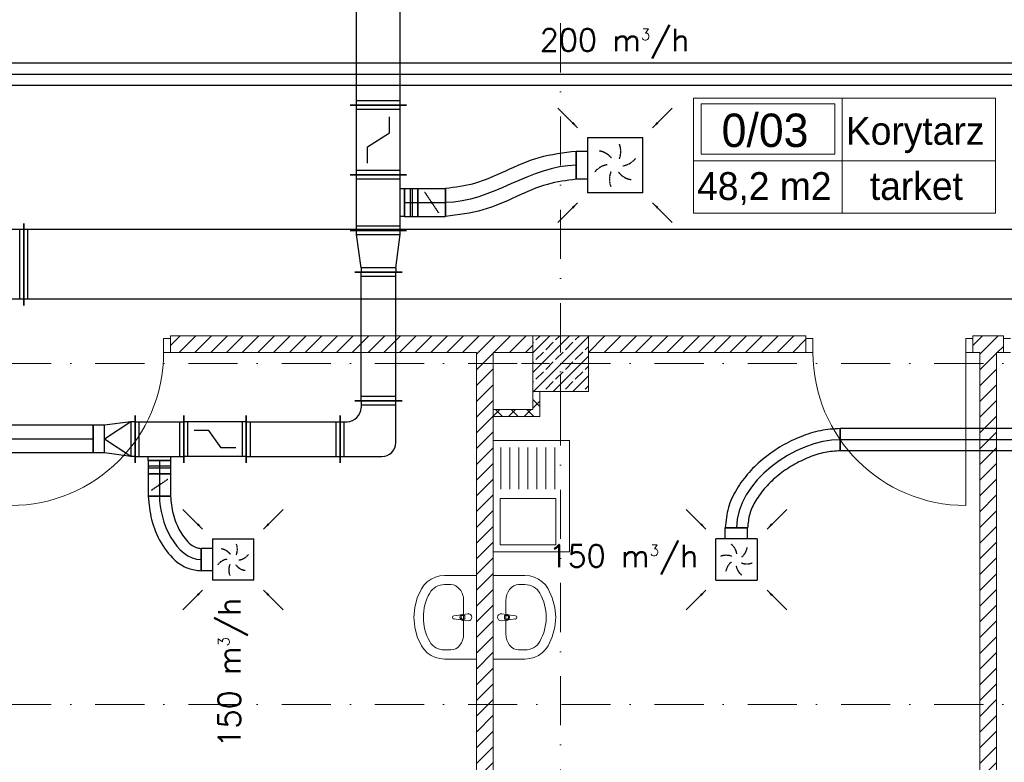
# Model space of a CAD drawing. Header units: millimetres. Extents: x -4612887 to -4536833, y -5457376 to -5415716.
# Tile 46 of 144: x -4590965 to -4583884, y -5450779 to -5445443. Entities that reach past the tile are written whole.
import ezdxf

# ---------------------------------------------------------------- set-up
doc = ezdxf.new("R2010")
doc.units = ezdxf.units.MM
doc.header["$MEASUREMENT"] = 0
doc.linetypes.add('DASHED', pattern=[0.75, 0.5, -0.25])
doc.linetypes.add('Kropki i Kreski', pattern=[670.277762, 352.777767, -176.388884, 0, -141.111112])
doc.layers.get('0').update_dxf_attribs({"color": 8, "lineweight": 18})
for name, color, linetype, lineweight in [('FLUID-N1', 7, 'Continuous', 30), ('FLUID-W1', 7, 'Continuous', 30), ('FLUID-W1-160-ARRGR', 7, 'Continuous', 25), ('FLUID-W1B', 7, 'Continuous', 30), ('FLUID-W1b-160-ARRGR', 7, 'Continuous', 25), ('FLUID-WT1', 7, 'Continuous', 30), ('Osie', 8, 'Continuous', 18), ('Slupy', 8, 'Continuous', 18), ('Strefy', 8, 'Continuous', 18), ('TECHNOLOGIA', 8, 'Continuous', 18), ('Ściany obudowa', 8, 'Continuous', 18), ('Ściany wewnętrzne', 7, 'Continuous', 18)]:
    doc.layers.add(name, color=color, linetype=linetype, lineweight=lineweight)
for name, color, linetype in [('FLUID-w1-SYM', 7, 'Continuous'), ('FLUID-W1B-SYM', 7, 'Continuous'), ('FLUID-WT1-SYM', 7, 'Continuous')]:
    doc.layers.add(name, color=color, linetype=linetype)
doc.styles.add('FDBES', font='simplex.shx')
doc.styles.add('GENERATED_STYLE_3', font='txt')
doc.styles.add('GENERATED_STYLE_4', font='txt')
doc.linetypes.add('ZIGZAG', pattern='A,0.0001,-0.2,[131,ltypeshp.shx,S=0.2,R=0,X=-0.2,Y=0],-0.4,[131,ltypeshp.shx,S=0.2,R=180,X=0.2,Y=0],-0.2', length=0.8001)
doc.dimstyles.new('FDBES', dxfattribs={"dimscale": 50, "dimtxt": 4, "dimasz": 2.5, "dimexe": 0.8, "dimexo": 2, "dimgap": 1, "dimtad": 1, "dimdsep": 46, "dimtxsty": 'FDBES', "dimcen": 2.5, "dimclrd": 4, "dimclre": 5, "dimadec": 0, "dimazin": 0, "dimtfac": 1, "dimtmove": 0, "dimatfit": 3, "dimfxl": 1, "dimarcsym": 0})
pattern_1 = [(45, (-4559356.9, -5416807.61), (-56.56854, 56.56854), [])]
pattern_2 = [(45, (-4559356.9, -5416807.61), (-56.56854, 56.56854), []), (135, (-4559356.9, -5416807.61), (56.56854, 56.56854), [])]

# ---------------------------------------------------------------- blocks, each defined once
blk = doc.blocks.new('*U683')
at = {"color": 0, "linetype": 'ByBlock', "lineweight": -2}
for p, q in [((-6950, 80), (6950, 80)), ((-6950, -80), (6950, -80))]:
    blk.add_line(p, q, dxfattribs=at)
at = {"layer": 'FLUID-WT1-SYM', "color": 7, "linetype": 'Continuous'}
blk.add_line((-6950, 0), (6950, 0), dxfattribs=at)
blk = doc.blocks.new('*U408')
at = {"color": 0, "linetype": 'ByBlock', "lineweight": -2}
for p, q in [((-149, -149), (-149, 149)), ((149, 149), (-149, 149)), ((149, 149), (149, -149)), ((-149, -149), (149, -149)), ((-80, -149), (-80, -229)), ((80, -149), (80, -229))]:
    blk.add_line(p, q, dxfattribs=at)
at = {"color": 26, "linetype": 'Continuous', "lineweight": -2}
blk.add_line((80, -229), (-80, -229), dxfattribs=at)
at = {"color": 7, "linetype": 'DASHED'}
for centre, start, end in [((-101.8, 27.3), 8.19859, 51.80141), ((-27.3, 101.8), 308.19859, 351.80141), ((-74.5, -74.5), 68.19859, 111.80141), ((27.3, -101.8), 128.19859, 171.80141), ((101.8, -27.3), 188.19859, 231.80141), ((74.5, 74.5), 248.19859, 291.80141)]:
    blk.add_arc(centre, 105.4, start, end, dxfattribs=at)
blk = doc.blocks.new('*U772')
at = {"color": 0, "linetype": 'ByBlock', "lineweight": -2}
for p, q in [((-149, -149), (-149, 149)), ((149, 149), (-149, 149)), ((149, 149), (149, -149)), ((-149, -149), (149, -149)), ((-80, -149), (-80, -229)), ((80, -149), (80, -229))]:
    blk.add_line(p, q, dxfattribs=at)
at = {"color": 32, "linetype": 'Continuous', "lineweight": -2}
blk.add_line((80, -229), (-80, -229), dxfattribs=at)
at = {"color": 7, "linetype": 'DASHED'}
for centre, start, end in [((-101.8, 27.3), 8.19859, 51.80141), ((-27.3, 101.8), 308.19859, 351.80141), ((-74.5, -74.5), 68.19859, 111.80141), ((27.3, -101.8), 128.19859, 171.80141), ((101.8, -27.3), 188.19859, 231.80141), ((74.5, 74.5), 248.19859, 291.80141)]:
    blk.add_arc(centre, 105.4, start, end, dxfattribs=at)
blk = doc.blocks.new('*U781')
at = {"color": 0, "linetype": 'ByBlock', "lineweight": -2}
for p, q in [((-199, -199), (-199, 199)), ((199, 199), (-199, 199)), ((199, 199), (199, -199)), ((-199, -199), (199, -199)), ((-100, -199), (-100, -279)), ((100, -199), (100, -279))]:
    blk.add_line(p, q, dxfattribs=at)
at = {"color": 32, "linetype": 'Continuous', "lineweight": -2}
blk.add_line((100, -279), (-100, -279), dxfattribs=at)
at = {"color": 7, "linetype": 'DASHED'}
for centre, start, end in [((-135.9, 36.4), 8.19859, 51.80141), ((-36.4, 135.9), 308.19859, 351.80141), ((-99.5, -99.5), 68.19859, 111.80141), ((36.4, -135.9), 128.19859, 171.80141), ((135.9, -36.4), 188.19859, 231.80141), ((99.5, 99.5), 248.19859, 291.80141)]:
    blk.add_arc(centre, 140.7, start, end, dxfattribs=at)
blk = doc.blocks.new('*U841')
at = {"color": 162, "linetype": 'Continuous', "lineweight": -2}
blk.add_line((3690, 295), (3690, -295), dxfattribs=at)
at = {"color": 0, "linetype": 'ByBlock', "lineweight": -2}
for p, q in [((-3690, 250), (3690, 250)), ((-3690, -250), (3690, -250))]:
    blk.add_line(p, q, dxfattribs=at)
at = {"color": 7, "linetype": 'Continuous'}
blk.add_line((3660, 250), (3660, -250), dxfattribs=at)
blk = doc.blocks.new('*U949')
at = {"color": 162, "linetype": 'Continuous', "lineweight": -2}
for p, q in [((-200, -295), (-200, 295)), ((200, 295), (200, -295)), ((100, -280), (-100, -280))]:
    blk.add_line(p, q, dxfattribs=at)
at = {"color": 0, "linetype": 'ByBlock', "lineweight": -2}
for p, q in [((-200, 250), (200, 250)), ((-200, -250), (200, -250)), ((-100, -250), (-100, -280)), ((100, -280), (100, -250))]:
    blk.add_line(p, q, dxfattribs=at)
at = {"color": 7, "linetype": 'Continuous'}
for p, q in [((-170, -250), (-170, 250)), ((170, 250), (170, -250))]:
    blk.add_line(p, q, dxfattribs=at)
blk = doc.blocks.new('*U455')
at = {"color": 26, "linetype": 'Continuous', "lineweight": -2}
for p, q in [((-1500, -80), (-1500, 80)), ((1500, 80), (1500, -80))]:
    blk.add_line(p, q, dxfattribs=at)
at = {"color": 0, "linetype": 'ByBlock', "lineweight": -2}
for p, q in [((-1500, 80), (1500, 80)), ((-1500, -80), (1500, -80))]:
    blk.add_line(p, q, dxfattribs=at)
at = {"layer": 'FLUID-W1B-SYM', "color": 7, "linetype": 'Continuous'}
blk.add_line((-1500, 0), (1500, 0), dxfattribs=at)
blk = doc.blocks.new('*U456')
at = {"color": 26, "linetype": 'Continuous', "lineweight": -2}
for p, q in [((745.9, 712.8), (745.9, 552.8)), ((80, 0), (-80, 0))]:
    blk.add_line(p, q, dxfattribs=at)
at = {"color": 26, "linetype": 'ZIGZAG', "lineweight": -2, "ltscale": 50}
for points in [[(745.9, 712.8), (603.7, 697.2), (462.3, 654.1), (326.2, 587.6), (200.5, 500.9), (90.4, 396.8), (2, 277.4), (-57.8, 144.2), (-80, 0)], [(745.9, 552.8), (636.8, 540.7), (521.3, 505.4), (407, 449.5), (300.9, 376.4), (209.6, 290.1), (139.4, 195.5), (95.2, 97.4), (80, 0)]]:
    blk.add_spline(points, degree=3, dxfattribs=at)
at = {"layer": 'FLUID-W1B-SYM', "color": 7, "linetype": 'Continuous', "start_tangent": (-1, 0), "end_tangent": (0, -1)}
blk.add_spline([(745.9, 632.8), (0, 0)], degree=3, dxfattribs=at)
blk = doc.blocks.new('*U783')
at = {"color": 32, "linetype": 'Continuous', "lineweight": -2}
for p, q in [((-200, -202.5), (-200, 202.5)), ((200, 202.5), (200, -202.5)), ((100, -187.5), (-100, -187.5))]:
    blk.add_line(p, q, dxfattribs=at)
at = {"color": 0, "linetype": 'ByBlock', "lineweight": -2}
for p, q in [((-200, 157.5), (200, 157.5)), ((-200, -157.5), (200, -157.5)), ((-100, -187.5), (-100, -157.5)), ((100, -157.5), (100, -187.5))]:
    blk.add_line(p, q, dxfattribs=at)
at = {"color": 7, "linetype": 'Continuous'}
for p, q in [((-170, -157.5), (-170, 157.5)), ((170, 157.5), (170, -157.5))]:
    blk.add_line(p, q, dxfattribs=at)
blk = doc.blocks.new('*U780')
at = {"color": 32, "linetype": 'Continuous', "lineweight": -2}
for p, q in [((-100, -100), (-100, 100)), ((100, 100), (100, -100))]:
    blk.add_line(p, q, dxfattribs=at)
at = {"color": 0, "linetype": 'ByBlock', "lineweight": -2}
for p, q in [((-100, 100), (100, 100)), ((-100, -100), (100, -100))]:
    blk.add_line(p, q, dxfattribs=at)
at = {"color": 7, "linetype": 'DASHED'}
blk.add_line((-50, 75), (50, -75), dxfattribs=at)
at = {"color": 7, "linetype": 'Continuous'}
blk.add_lwpolyline([(-4, 0, 8, 8, 1), (4, 0, 8, 8, 1)], format="xyseb", close=True, dxfattribs=at)
at = {"layer": 'FLUID-w1-SYM', "color": 7, "linetype": 'Continuous'}
blk.add_line((-100, 0), (100, 0), dxfattribs=at)
blk = doc.blocks.new('*U777')
at = {"color": 32, "linetype": 'Continuous', "lineweight": -2}
for p, q in [((-47.5, -100), (-47.5, 100)), ((47.5, 100), (47.5, -100))]:
    blk.add_line(p, q, dxfattribs=at)
at = {"color": 0, "linetype": 'ByBlock', "lineweight": -2}
for p, q in [((-47.5, 100), (47.5, 100)), ((-47.5, -100), (47.5, -100))]:
    blk.add_line(p, q, dxfattribs=at)
at = {"color": 7, "linetype": 'Continuous'}
for p, q in [((-7.5, 100), (-7.5, -100)), ((7.5, 100), (7.5, -100))]:
    blk.add_line(p, q, dxfattribs=at)
at = {"layer": 'FLUID-w1-SYM', "color": 7, "linetype": 'Continuous'}
blk.add_line((-47.5, 0), (47.5, 0), dxfattribs=at)
blk = doc.blocks.new('*U784')
at = {"color": 32, "linetype": 'Continuous', "lineweight": -2}
for p, q in [((-250, -202.5), (-250, 202.5)), ((250, 202.5), (250, -202.5))]:
    blk.add_line(p, q, dxfattribs=at)
at = {"color": 0, "linetype": 'ByBlock', "lineweight": -2}
for p, q in [((250, 157.5), (-250, 157.5)), ((250, -157.5), (-250, -157.5))]:
    blk.add_line(p, q, dxfattribs=at)
at = {"color": 7, "linetype": 'Continuous'}
for p, q in [((-220, -157.5), (-220, 157.5)), ((220, 157.5), (220, -157.5)), ((-50, 78.8), (-166.7, 78.8)), ((50, -78.8), (-50, 78.8)), ((166.7, -78.8), (50, -78.8))]:
    blk.add_line(p, q, dxfattribs=at)
blk = doc.blocks.new('*U768')
at = {"color": 32, "linetype": 'Continuous', "lineweight": -2}
for p, q in [((-847.5, -100), (-847.5, 100)), ((847.5, 100), (847.5, -100))]:
    blk.add_line(p, q, dxfattribs=at)
at = {"color": 0, "linetype": 'ByBlock', "lineweight": -2}
for p, q in [((-847.5, 100), (847.5, 100)), ((-847.5, -100), (847.5, -100))]:
    blk.add_line(p, q, dxfattribs=at)
at = {"layer": 'FLUID-w1-SYM', "color": 7, "linetype": 'Continuous'}
blk.add_line((-847.5, 0), (847.5, 0), dxfattribs=at)
blk = doc.blocks.new('*U770')
at = {"color": 32, "linetype": 'Continuous', "lineweight": -2}
for p, q in [((-175, -170), (-175, 170)), ((175, 170), (175, -170)), ((80, -155), (-80, -155))]:
    blk.add_line(p, q, dxfattribs=at)
at = {"color": 0, "linetype": 'ByBlock', "lineweight": -2}
for p, q in [((-175, 125), (175, 125)), ((-175, -125), (175, -125)), ((-80, -155), (-80, -125)), ((80, -125), (80, -155))]:
    blk.add_line(p, q, dxfattribs=at)
at = {"color": 7, "linetype": 'Continuous'}
for p, q in [((-145, -125), (-145, 125)), ((145, 125), (145, -125))]:
    blk.add_line(p, q, dxfattribs=at)
blk = doc.blocks.new('*U769')
at = {"color": 32, "linetype": 'Continuous', "lineweight": -2}
for p, q in [((-150, -170), (-150, 170)), ((150, 100), (150, -100))]:
    blk.add_line(p, q, dxfattribs=at)
at = {"color": 0, "linetype": 'ByBlock', "lineweight": -2}
for p, q in [((-150, 125), (-120, 125)), ((-120, 125), (70, 100)), ((70, 100), (150, 100)), ((-150, -125), (-120, -125)), ((-120, -125), (70, -100)), ((70, -100), (150, -100))]:
    blk.add_line(p, q, dxfattribs=at)
at = {"color": 7, "linetype": 'Continuous'}
for p, q in [((-120, -125), (-120, 125)), ((-120, 125), (70, 0)), ((70, 100), (70, -100)), ((-120, -125), (70, 0))]:
    blk.add_line(p, q, dxfattribs=at)
blk = doc.blocks.new('*U767')
at = {"color": 32, "linetype": 'Continuous', "lineweight": -2}
for p, q in [((-225, -170), (-225, 170)), ((225, 170), (225, -170))]:
    blk.add_line(p, q, dxfattribs=at)
at = {"color": 0, "linetype": 'ByBlock', "lineweight": -2}
for p, q in [((225, 125), (-225, 125)), ((225, -125), (-225, -125))]:
    blk.add_line(p, q, dxfattribs=at)
at = {"color": 7, "linetype": 'Continuous'}
for p, q in [((-195, -125), (-195, 125)), ((195, 125), (195, -125)), ((-45, 62.5), (-150, 62.5)), ((45, -62.5), (-45, 62.5)), ((150, -62.5), (45, -62.5))]:
    blk.add_line(p, q, dxfattribs=at)
blk = doc.blocks.new('*U775')
at = {"color": 32, "linetype": 'Continuous', "lineweight": -2}
for p, q in [((-337.5, -170), (-337.5, 170)), ((337.5, 170), (337.5, -170))]:
    blk.add_line(p, q, dxfattribs=at)
at = {"color": 0, "linetype": 'ByBlock', "lineweight": -2}
for p, q in [((-337.5, 125), (337.5, 125)), ((-337.5, -125), (337.5, -125))]:
    blk.add_line(p, q, dxfattribs=at)
at = {"color": 7, "linetype": 'Continuous'}
for p, q in [((-307.5, -125), (-307.5, 125)), ((307.5, 125), (307.5, -125))]:
    blk.add_line(p, q, dxfattribs=at)
blk = doc.blocks.new('*U776')
at = {"color": 32, "linetype": 'Continuous', "lineweight": -2}
for p, q in [((-210, -105), (-210, 235)), ((235, -210), (-105, -210))]:
    blk.add_line(p, q, dxfattribs=at)
at = {"color": 0, "linetype": 'ByBlock', "lineweight": -2}
for p, q in [((90, 190), (-210, 190)), ((190, -210), (190, 90)), ((-210, -60), (-160, -60)), ((-60, -210), (-60, -160))]:
    blk.add_line(p, q, dxfattribs=at)
at = {"color": 7, "linetype": 'Continuous'}
for p, q in [((-180, -60), (-180, 190)), ((190, -180), (-60, -180))]:
    blk.add_line(p, q, dxfattribs=at)
at = {"color": 0, "linetype": 'ByBlock', "lineweight": -2}
for centre in [(90, 90), (-160, -160)]:
    blk.add_arc(centre, 100, 0, 90, dxfattribs=at)
blk = doc.blocks.new('*U773')
at = {"color": 32, "linetype": 'Continuous', "lineweight": -2}
for p, q in [((-80, -80), (-80, 80)), ((80, 80), (80, -80))]:
    blk.add_line(p, q, dxfattribs=at)
at = {"color": 0, "linetype": 'ByBlock', "lineweight": -2}
for p, q in [((-80, 80), (80, 80)), ((-80, -80), (80, -80))]:
    blk.add_line(p, q, dxfattribs=at)
at = {"color": 7, "linetype": 'DASHED'}
blk.add_line((-40, 60), (40, -60), dxfattribs=at)
at = {"color": 7, "linetype": 'Continuous'}
blk.add_lwpolyline([(-4, 0, 8, 8, 1), (4, 0, 8, 8, 1)], format="xyseb", close=True, dxfattribs=at)
at = {"layer": 'FLUID-w1-SYM', "color": 7, "linetype": 'Continuous'}
blk.add_line((-80, 0), (80, 0), dxfattribs=at)
blk = doc.blocks.new('*U771')
at = {"color": 32, "linetype": 'Continuous', "lineweight": -2}
for p, q in [((-47.5, -80), (-47.5, 80)), ((47.5, 80), (47.5, -80))]:
    blk.add_line(p, q, dxfattribs=at)
at = {"color": 0, "linetype": 'ByBlock', "lineweight": -2}
for p, q in [((-47.5, 80), (47.5, 80)), ((-47.5, -80), (47.5, -80))]:
    blk.add_line(p, q, dxfattribs=at)
at = {"color": 7, "linetype": 'Continuous'}
for p, q in [((-7.5, 80), (-7.5, -80)), ((7.5, 80), (7.5, -80))]:
    blk.add_line(p, q, dxfattribs=at)
at = {"layer": 'FLUID-w1-SYM', "color": 7, "linetype": 'Continuous'}
blk.add_line((-47.5, 0), (47.5, 0), dxfattribs=at)
blk = doc.blocks.new('*U774')
at = {"color": 32, "linetype": 'Continuous', "lineweight": -2}
for p, q in [((-381, 456.3), (-221, 456.3)), ((0, 80), (0, -80))]:
    blk.add_line(p, q, dxfattribs=at)
at = {"color": 32, "linetype": 'ZIGZAG', "lineweight": -2, "ltscale": 50}
for points in [[(-381, 456.3), (-356.8, 287.1), (-288.2, 119.9), (-173, -17.5), (-93.6, -62.7), (0, -80)], [(-221, 456.3), (-202.4, 329.1), (-149.5, 199.7), (-74.8, 108.9), (-36.9, 86.9), (0, 80)]]:
    blk.add_spline(points, degree=3, dxfattribs=at)
at = {"layer": 'FLUID-w1-SYM', "color": 7, "linetype": 'Continuous', "start_tangent": (0, -1), "end_tangent": (1, 0)}
blk.add_spline([(-301, 456.3), (0, 0)], degree=3, dxfattribs=at)
blk = doc.blocks.new('*U779')
at = {"color": 32, "linetype": 'Continuous', "lineweight": -2}
for p, q in [((-462.5, -170), (-462.5, 170)), ((462.5, 170), (462.5, -170))]:
    blk.add_line(p, q, dxfattribs=at)
at = {"color": 0, "linetype": 'ByBlock', "lineweight": -2}
for p, q in [((-462.5, 125), (462.5, 125)), ((-462.5, -125), (462.5, -125))]:
    blk.add_line(p, q, dxfattribs=at)
at = {"color": 7, "linetype": 'Continuous'}
for p, q in [((-432.5, -125), (-432.5, 125)), ((432.5, 125), (432.5, -125))]:
    blk.add_line(p, q, dxfattribs=at)
blk = doc.blocks.new('*U778')
at = {"color": 32, "linetype": 'Continuous', "lineweight": -2}
for p, q in [((-150, -170), (-150, 170)), ((150, 202.5), (150, -202.5))]:
    blk.add_line(p, q, dxfattribs=at)
at = {"color": 0, "linetype": 'ByBlock', "lineweight": -2}
for p, q in [((-120, 125), (120, 157.5)), ((120, 157.5), (150, 157.5)), ((-120, 125), (-150, 125)), ((-120, -125), (-150, -125)), ((-120, -125), (120, -157.5)), ((120, -157.5), (150, -157.5))]:
    blk.add_line(p, q, dxfattribs=at)
at = {"color": 7, "linetype": 'Continuous'}
for p, q in [((120, 157.5), (120, -157.5)), ((-120, -125), (-120, 125))]:
    blk.add_line(p, q, dxfattribs=at)
blk = doc.blocks.new('*U782')
at = {"color": 32, "linetype": 'Continuous', "lineweight": -2}
for p, q in [((940.8, 367.5), (940.8, 167.5)), ((0, -100), (0, 100))]:
    blk.add_line(p, q, dxfattribs=at)
at = {"color": 32, "linetype": 'ZIGZAG', "lineweight": -2, "ltscale": 50}
for points in [[(940.8, 367.5), (671.5, 320.9), (430.5, 225.4), (208.1, 137), (0, 100)], [(940.8, 167.5), (732.7, 130.5), (510.3, 42.1), (269.3, -53.4), (0, -100)]]:
    blk.add_spline(points, degree=3, dxfattribs=at)
at = {"layer": 'FLUID-w1-SYM', "color": 7, "linetype": 'Continuous', "start_tangent": (-1, 0), "end_tangent": (-1, 0)}
blk.add_spline([(940.8, 267.5), (0, 0)], degree=3, dxfattribs=at)
blk = doc.blocks.new('*U785')
at = {"color": 32, "linetype": 'Continuous', "lineweight": -2}
for p, q in [((-1625, -202.5), (-1625, 202.5)), ((1625, 202.5), (1625, -202.5))]:
    blk.add_line(p, q, dxfattribs=at)
at = {"color": 0, "linetype": 'ByBlock', "lineweight": -2}
for p, q in [((-1625, 157.5), (1625, 157.5)), ((-1625, -157.5), (1625, -157.5))]:
    blk.add_line(p, q, dxfattribs=at)
at = {"color": 7, "linetype": 'Continuous'}
for p, q in [((-1595, -157.5), (-1595, 157.5)), ((1595, 157.5), (1595, -157.5))]:
    blk.add_line(p, q, dxfattribs=at)

msp = doc.modelspace()

# ---------------------------------------------------------------- hatches: boundary and pattern name
at = {"layer": 'Slupy', "linetype": 'Continuous'}
h = msp.add_hatch(dxfattribs=at)
h.set_pattern_fill('BETON_ZBROJONY', color=8, style=0, pattern_type=2)
h.set_pattern_definition([(45, (-4559356.9, -5416807.61), (-70.71068, 70.71068), []), (45, (-4559392.25, -5416772.26), (-70.71068, 70.71068), [75, -25])])
h.paths.add_polyline_path([(-4587275.7, -5448114.1), (-4586875.7, -5448114.1), (-4586875.7, -5447714.1), (-4587275.7, -5447714.1)])
at = {"layer": 'Ściany obudowa', "linetype": 'Continuous'}
h = msp.add_hatch(dxfattribs=at)
h.set_pattern_fill('BLOCZKI_BETONOWE', color=8, style=0, pattern_type=2)
h.set_pattern_definition(pattern_2)
h.paths.add_polyline_path([(-4587225.7, -5448114.1), (-4587275.7, -5448114.1), (-4587275.7, -5448244.1), (-4587225.7, -5448294.1)])
h = msp.add_hatch(dxfattribs=at)
h.set_pattern_fill('BLOCZKI_BETONOWE', color=8, style=0, pattern_type=2)
h.set_pattern_definition(pattern_2)
h.paths.add_polyline_path([(-4587275.7, -5448244.1), (-4587560.5, -5448244.1), (-4587560.5, -5448294.1), (-4587225.7, -5448294.1)])
at = {"layer": 'Ściany wewnętrzne', "linetype": 'Continuous'}
h = msp.add_hatch(dxfattribs=at)
h.set_pattern_fill('BLOCZKI_CERAMICZNE', color=8, style=0, pattern_type=2)
h.set_pattern_definition(pattern_1)
h.paths.add_polyline_path([(-4589880.5, -5447734.1), (-4589880.5, -5447834.1), (-4587275.7, -5447834.1), (-4587275.7, -5447714.1), (-4589880.5, -5447714.1)])
h = msp.add_hatch(dxfattribs=at)
h.set_pattern_fill('BLOCZKI_CERAMICZNE', color=8, style=0, pattern_type=2)
h.set_pattern_definition(pattern_1)
h.paths.add_polyline_path([(-4585310.7, -5447714.1), (-4586875.7, -5447714.1), (-4586875.7, -5447834.1), (-4585310.7, -5447834.1), (-4585310.7, -5447734.1)])
h = msp.add_hatch(dxfattribs=at)
h.set_pattern_fill('BLOCZKI_CERAMICZNE', color=8, style=0, pattern_type=2)
h.set_pattern_definition(pattern_1)
h.paths.add_polyline_path([(-4583890.7, -5447714.1), (-4584110.7, -5447714.1), (-4584110.7, -5447734.1), (-4584110.7, -5447834.1), (-4583890.7, -5447834.1), (-4583890.7, -5447734.1)])
h = msp.add_hatch(dxfattribs=at)
h.set_pattern_fill('BLOCZKI_CERAMICZNE', color=8, style=0, pattern_type=2)
h.set_pattern_definition(pattern_1)
h.paths.add_polyline_path([(-4587560.5, -5453789.1), (-4587560.5, -5447834.1), (-4587680.5, -5447834.1), (-4587680.5, -5453789.1)])
h = msp.add_hatch(dxfattribs=at)
h.set_pattern_fill('BLOCZKI_CERAMICZNE', color=8, style=0, pattern_type=2)
h.set_pattern_definition(pattern_1)
h.paths.add_polyline_path([(-4583940.7, -5453789.1), (-4583940.7, -5447834.1), (-4584060.7, -5447834.1), (-4584060.7, -5453789.1)])

# ---------------------------------------------------------------- linework, layer by layer
at = {"layer": 'Osie', "color": 8, "linetype": 'Kropki i Kreski'}
for p, q in [((-4587075.7, -5455206.5), (-4587075.7, -5416506)), ((-4551857, -5447914.1), (-4607179.5, -5447914.1)), ((-4551857, -5450364.1), (-4607179.5, -5450364.1))]:
    msp.add_line(p, q, dxfattribs=at)
at = {"layer": 'Slupy', "color": 8, "linetype": 'Continuous'}
for p, q in [((-4587075.7, -5447834.1), (-4587075.7, -5447634.1)), ((-4587155.7, -5447914.1), (-4587355.7, -5447914.1)), ((-4586995.7, -5447914.1), (-4586795.7, -5447914.1)), ((-4587075.7, -5447994.1), (-4587075.7, -5448194.1))]:
    msp.add_line(p, q, dxfattribs=at)
at = {"layer": 'Slupy', "color": 8, "linetype": 'Continuous', "flags": 128}
msp.add_lwpolyline([(-4587275.7, -5448114.1), (-4586875.7, -5448114.1), (-4586875.7, -5447714.1), (-4587275.7, -5447714.1)], close=True, dxfattribs=at)
at = {"layer": 'Slupy', "color": 8, "linetype": 'Continuous'}
msp.add_point((-4587075.7, -5447914.1), dxfattribs=at)
at = {"layer": 'Strefy', "color": 8, "linetype": 'Continuous'}
for p, q in [((-4586118.9, -5446005.7), (-4583946.7, -5446005.7)), ((-4586118.9, -5446834), (-4586118.9, -5446005.7)), ((-4585049.6, -5446005.7), (-4585049.6, -5446834)), ((-4583946.7, -5446005.7), (-4583946.7, -5446834)), ((-4586065.4, -5446047.2), (-4585103, -5446047.2)), ((-4586065.4, -5446408.6), (-4586065.4, -5446047.2)), ((-4585103, -5446047.2), (-4585103, -5446408.6)), ((-4585103, -5446408.6), (-4586065.4, -5446408.6)), ((-4586118.9, -5446457.5), (-4583946.7, -5446457.5)), ((-4583946.7, -5446834), (-4586118.9, -5446834))]:
    msp.add_line(p, q, dxfattribs=at)
at = {"layer": 'TECHNOLOGIA', "color": 8, "linetype": 'Continuous'}
for p, q in [((-4587560.5, -5448467.8), (-4587010.5, -5448467.8)), ((-4587560.5, -5449267.8), (-4587560.5, -5448467.8)), ((-4587010.5, -5448467.8), (-4587010.5, -5449267.8)), ((-4587505.5, -5448817.8), (-4587505.5, -5448517.8)), ((-4587440.5, -5448817.8), (-4587440.5, -5448517.8)), ((-4587375.5, -5448817.8), (-4587375.5, -5448517.8)), ((-4587310.5, -5448817.8), (-4587310.5, -5448517.8)), ((-4587245.5, -5448817.8), (-4587245.5, -5448517.8)), ((-4587180.5, -5448817.8), (-4587180.5, -5448517.8)), ((-4587115.5, -5448817.8), (-4587115.5, -5448517.8)), ((-4587510.5, -5449217.8), (-4587510.5, -5448882.8)), ((-4587510.5, -5448882.8), (-4587110.5, -5448882.8)), ((-4587110.5, -5448882.8), (-4587110.5, -5449217.8)), ((-4587010.5, -5449267.8), (-4587560.5, -5449267.8)), ((-4587110.5, -5449217.8), (-4587510.5, -5449217.8)), ((-4588033.9, -5449482), (-4588057.3, -5449505.3)), ((-4588006.4, -5449463), (-4588033.9, -5449482)), ((-4587975.9, -5449449), (-4588006.4, -5449463)), ((-4587943.3, -5449440.4), (-4587975.9, -5449449)), ((-4587909.5, -5449437.5), (-4587943.3, -5449440.4)), ((-4587680.5, -5449437.5), (-4587909.5, -5449437.5)), ((-4587680.5, -5450037.5), (-4587680.5, -5449437.5)), ((-4587560.5, -5450037.5), (-4587560.5, -5449437.5)), ((-4587560.5, -5449437.5), (-4587331.4, -5449437.5)), ((-4587331.4, -5449437.5), (-4587297.6, -5449440.4)), ((-4587297.6, -5449440.4), (-4587265, -5449449)), ((-4587265, -5449449), (-4587234.5, -5449463)), ((-4587234.5, -5449463), (-4587207, -5449482)), ((-4587207, -5449482), (-4587183.6, -5449505.3)), ((-4588076, -5449532.3), (-4588106, -5449597.5)), ((-4588057.3, -5449505.3), (-4588076, -5449532.3)), ((-4587863.7, -5449502.7), (-4587909.5, -5449502.7)), ((-4587377.2, -5449502.7), (-4587331.4, -5449502.7)), ((-4587183.6, -5449505.3), (-4587164.9, -5449532.3)), ((-4587164.9, -5449532.3), (-4587134.9, -5449597.5)), ((-4588106, -5449597.5), (-4588124.3, -5449666.5)), ((-4587772.8, -5449856.3), (-4587772.8, -5449618.7)), ((-4587468.1, -5449856.3), (-4587468.1, -5449618.7)), ((-4587134.9, -5449597.5), (-4587116.6, -5449666.5)), ((-4588124.3, -5449666.5), (-4588130.4, -5449737.5)), ((-4587116.6, -5449666.5), (-4587110.5, -5449737.5)), ((-4588130.4, -5449737.5), (-4588124.3, -5449808.4)), ((-4587789.2, -5449719.8), (-4587842.2, -5449726.4)), ((-4587842.2, -5449748.6), (-4587789.2, -5449755.2)), ((-4587737.8, -5449712.5), (-4587779.7, -5449716.5)), ((-4587779.7, -5449758.5), (-4587737.8, -5449762.5)), ((-4587777.5, -5449723.9), (-4587762.7, -5449723.9)), ((-4587762.7, -5449751.1), (-4587777.5, -5449751.1)), ((-4587762.7, -5449723.9), (-4587762.7, -5449751.1)), ((-4587503.1, -5449712.5), (-4587461.2, -5449716.5)), ((-4587461.2, -5449758.5), (-4587503.1, -5449762.5)), ((-4587463.4, -5449723.9), (-4587478.2, -5449723.9)), ((-4587478.2, -5449723.9), (-4587478.2, -5449751.1)), ((-4587478.2, -5449751.1), (-4587463.4, -5449751.1)), ((-4587451.7, -5449719.8), (-4587398.7, -5449726.4)), ((-4587398.7, -5449748.6), (-4587451.7, -5449755.2)), ((-4587110.5, -5449737.5), (-4587116.6, -5449808.4)), ((-4588124.3, -5449808.4), (-4588106, -5449877.5)), ((-4587116.6, -5449808.4), (-4587134.9, -5449877.5)), ((-4588106, -5449877.5), (-4588076, -5449942.7)), ((-4587134.9, -5449877.5), (-4587164.9, -5449942.7)), ((-4588076, -5449942.7), (-4588057.3, -5449969.6)), ((-4588057.3, -5449969.6), (-4588033.9, -5449993)), ((-4587863.7, -5449972.3), (-4587909.5, -5449972.3)), ((-4587377.2, -5449972.3), (-4587331.4, -5449972.3)), ((-4587183.6, -5449969.6), (-4587207, -5449993)), ((-4587164.9, -5449942.7), (-4587183.6, -5449969.6)), ((-4588033.9, -5449993), (-4588006.4, -5450012)), ((-4588006.4, -5450012), (-4587975.9, -5450026)), ((-4587975.9, -5450026), (-4587943.3, -5450034.6)), ((-4587943.3, -5450034.6), (-4587909.5, -5450037.5)), ((-4587909.5, -5450037.5), (-4587680.5, -5450037.5)), ((-4587331.4, -5450037.5), (-4587560.5, -5450037.5)), ((-4587297.6, -5450034.6), (-4587331.4, -5450037.5)), ((-4587265, -5450026), (-4587297.6, -5450034.6)), ((-4587234.5, -5450012), (-4587265, -5450026)), ((-4587207, -5449993), (-4587234.5, -5450012))]:
    msp.add_line(p, q, dxfattribs=at)
for centre, radius, start, end in [((-4587840.8, -5449737.5), 11.2, 97.13892, 262.86108), ((-4587777.8, -5449737.5), 21.1, 122.77103, 237.22897), ((-4587777.5, -5449737.5), 13.6, 90, 270), ((-4587777.8, -5449737.5), 21.1, 95.16961, 122.77103), ((-4587777.8, -5449737.5), 21.1, 237.22897, 264.83039), ((-4587737.8, -5449737.5), 25, 270, 90), ((-4587503.1, -5449737.5), 25, 90, 270), ((-4587463.4, -5449737.5), 13.6, 270, 90), ((-4587463.1, -5449737.5), 21.1, 57.22897, 84.83039), ((-4587463.1, -5449737.5), 21.1, 275.16961, 302.77103), ((-4587463.1, -5449737.5), 21.1, 302.77103, 57.22897), ((-4587400.1, -5449737.5), 11.2, 277.13892, 82.86108)]:
    msp.add_arc(centre, radius, start, end, dxfattribs=at)
for centre, major_axis, ratio, start_param, end_param in [((-4587909.5, -5449618.6), (121.2, 0), 0.956522, 1.570796, 2.644618), ((-4587863.7, -5449618.8), (0, -116.1), 0.783646, 1.570796, 3.141593), ((-4587377.2, -5449618.8), (0, -116.1), 0.783646, 3.141593, 4.712389), ((-4587331.4, -5449618.6), (121.2, 0), 0.956522, 0.496975, 1.570796), ((-4587680.5, -5449737.5), (381.8, 0), 0.956522, 2.644618, 3.638567), ((-4587560.5, -5449737.5), (381.8, 0), 0.956522, 5.78621, 6.78016), ((-4587909.5, -5449856.3), (121.2, 0), 0.956522, 3.638567, 4.712389), ((-4587863.7, -5449856.2), (0, -116.1), 0.783646, 0, 1.570796), ((-4587377.2, -5449856.2), (0, -116.1), 0.783646, 4.712389, 6.283185), ((-4587331.4, -5449856.3), (121.2, 0), 0.956522, 4.712389, 5.78621)]:
    msp.add_ellipse(centre, major_axis=major_axis, ratio=ratio, start_param=start_param, end_param=end_param, dxfattribs=at)
for p in [(-4587842.2, -5449748.6), (-4587789.2, -5449719.8), (-4587779.7, -5449758.5), (-4587737.8, -5449712.5), (-4587503.1, -5449712.5), (-4587461.2, -5449758.5), (-4587451.7, -5449719.8), (-4587398.7, -5449748.6)]:
    msp.add_point(p, dxfattribs=at)
at = {"layer": 'Ściany obudowa', "color": 8, "linetype": 'Continuous', "flags": 128}
for points in [[(-4587275.7, -5448114.1), (-4587275.7, -5448244.1)], [(-4587225.7, -5448294.1), (-4587225.7, -5448114.1)], [(-4587275.7, -5448244.1), (-4587560.5, -5448244.1)], [(-4587560.5, -5448244.1), (-4587560.5, -5448294.1)], [(-4587560.5, -5448294.1), (-4587225.7, -5448294.1)]]:
    msp.add_lwpolyline(points, dxfattribs=at)
at = {"layer": 'Ściany wewnętrzne', "color": 8, "linetype": 'Continuous'}
for p, q in [((-4589880.5, -5447734.1), (-4589880.5, -5447714.1)), ((-4585310.7, -5447734.1), (-4585310.7, -5447714.1)), ((-4584110.7, -5447734.1), (-4584110.7, -5447714.1)), ((-4583890.7, -5447734.1), (-4583890.7, -5447714.1)), ((-4589880.5, -5447734.1), (-4589930.5, -5447734.1)), ((-4589930.5, -5447734.1), (-4589930.5, -5447834.1)), ((-4589880.5, -5447834.1), (-4589880.5, -5447734.1)), ((-4589880.5, -5447834.1), (-4589880.5, -5447734.1)), ((-4589880.5, -5447834.1), (-4589880.5, -5447734.1)), ((-4585310.7, -5447834.1), (-4585310.7, -5447734.1)), ((-4585310.7, -5447734.1), (-4585260.7, -5447734.1)), ((-4585310.7, -5447834.1), (-4585310.7, -5447734.1)), ((-4585310.7, -5447834.1), (-4585310.7, -5447734.1)), ((-4585260.7, -5447734.1), (-4585260.7, -5447834.1)), ((-4584160.7, -5447834.1), (-4584160.7, -5447734.1)), ((-4584160.7, -5447734.1), (-4584110.7, -5447734.1)), ((-4584110.7, -5447834.1), (-4584110.7, -5447734.1)), ((-4584110.7, -5447734.1), (-4584110.7, -5447834.1)), ((-4584110.7, -5447834.1), (-4584110.7, -5447734.1)), ((-4583890.7, -5447834.1), (-4583890.7, -5447734.1)), ((-4583840.7, -5447734.1), (-4583890.7, -5447734.1)), ((-4583890.7, -5447734.1), (-4583890.7, -5447834.1)), ((-4583890.7, -5447834.1), (-4583890.7, -5447734.1)), ((-4589930.5, -5447834.1), (-4589880.5, -5447834.1)), ((-4585260.7, -5447834.1), (-4585310.7, -5447834.1)), ((-4584110.7, -5447834.1), (-4584160.7, -5447834.1)), ((-4584160.7, -5447834.1), (-4584160.7, -5448934.1)), ((-4583890.7, -5447834.1), (-4583840.7, -5447834.1))]:
    msp.add_line(p, q, dxfattribs=at)
at = {"layer": 'Ściany wewnętrzne', "color": 8, "linetype": 'Continuous', "flags": 128}
for points in [[(-4585310.7, -5447714.1), (-4589880.5, -5447714.1)], [(-4583890.7, -5447714.1), (-4584110.7, -5447714.1)], [(-4589880.5, -5447834.1), (-4587680.5, -5447834.1)], [(-4587680.5, -5447834.1), (-4587680.5, -5453789.1)], [(-4587560.5, -5453789.1), (-4587560.5, -5447834.1)], [(-4587560.5, -5447834.1), (-4587275.7, -5447834.1)], [(-4586875.7, -5447834.1), (-4585310.7, -5447834.1)], [(-4584110.7, -5447834.1), (-4584060.7, -5447834.1)], [(-4584060.7, -5447834.1), (-4584060.7, -5453789.1)], [(-4583940.7, -5453789.1), (-4583940.7, -5447834.1)], [(-4583940.7, -5447834.1), (-4583890.7, -5447834.1)]]:
    msp.add_lwpolyline(points, dxfattribs=at)
at = {"layer": 'Ściany wewnętrzne', "color": 8, "linetype": 'Continuous'}
for centre, start, end in [((-4591030.5, -5447834.1), 270, 0), ((-4584160.7, -5447834.1), 180, 270)]:
    msp.add_arc(centre, 1100, start, end, dxfattribs=at)

# ---------------------------------------------------------------- block references
at = {"layer": 'FLUID-N1', "color": 162, "linetype": 'Continuous', "rotation": 180}
for name, p in [('*U949', (-4591135.7, -5447201.6)), ('*U841', (-4587245.7, -5447201.6))]:
    msp.add_blockref(name, p, dxfattribs=at)
at = {"layer": 'FLUID-W1', "color": 32, "linetype": 'Continuous'}
for name, p, rotation in [('*U785', (-4588385.5, -5444431.6), 90), ('*U784', (-4588385.5, -5446306.6), 270), ('*U781', (-4586683.1, -5446489.1), 270), ('*U783', (-4588385.5, -5446756.6), 90), ('*U778', (-4588385.5, -5447106.6), 90), ('*U779', (-4588385.5, -5447719.1), 90), ('*U776', (-4588450.5, -5448391.6, 0), 270), ('*U769', (-4590285.5, -5448456.6), 180), ('*U768', (-4591283, -5448456.6), 180), ('*U771', (-4589960.5, -5448659.1), 270), ('*U773', (-4589960.5, -5448786.6), 270), ('*U772', (-4589430.5, -5449322.8), 270)]:
    msp.add_blockref(name, p, dxfattribs=dict(at, rotation=rotation))
for name, p in [('*U782', (-4587903, -5446756.6)), ('*U777', (-4588150.5, -5446756.6)), ('*U780', (-4588003, -5446756.6)), ('*U770', (-4589960.5, -5448456.6)), ('*U767', (-4589560.5, -5448456.6)), ('*U775', (-4588998, -5448456.6)), ('*U774', (-4589659.5, -5449322.8))]:
    msp.add_blockref(name, p, dxfattribs=at)
at = {"layer": 'FLUID-W1B', "color": 26, "linetype": 'Continuous'}
msp.add_blockref('*U456', (-4585810.6, -5449093.8), dxfattribs=at)
at = {"layer": 'FLUID-W1B', "color": 26, "linetype": 'Continuous', "rotation": 180}
for name, p in [('*U455', (-4583564.7, -5448461.1)), ('*U408', (-4585810.6, -5449322.8))]:
    msp.add_blockref(name, p, dxfattribs=at)
at = {"layer": 'FLUID-WT1', "color": 222, "linetype": 'Continuous'}
msp.add_blockref('*U683', (-4586260.7, -5445833.7), dxfattribs=at)

# ---------------------------------------------------------------- texts
at = {"layer": 'FLUID-W1-160-ARRGR', "color": 60, "insert": (-4586686.8, -5445615.9), "char_height": 160, "attachment_point": 5, "style": 'FDBES'}
msp.add_mtext('200 m{\\A2;\\H0.5x;3}/h\\P', dxfattribs=at)
at = {"layer": 'FLUID-W1-160-ARRGR', "color": 60, "insert": (-4589430.5, -5450135.7), "char_height": 160, "attachment_point": 5, "rotation": 90, "style": 'FDBES'}
msp.add_mtext('150 m{\\A2;\\H0.5x;3}/h\\P', dxfattribs=at)
at = {"layer": 'FLUID-W1b-160-ARRGR', "color": 60, "insert": (-4586623.4, -5449322.8), "char_height": 160, "attachment_point": 5, "style": 'FDBES'}
msp.add_mtext('150 m{\\A2;\\H0.5x;3}/h\\P', dxfattribs=at)
at = {"layer": 'Strefy', "color": 8, "linetype": 'Continuous', "attachment_point": 4}
for s, insert, char_height, style in [('{0/03}', (-4585917.4, -5446239.4), 240, 'GENERATED_STYLE_4'), ('{Korytarz}', (-4585023.3, -5446272), 200, 'GENERATED_STYLE_3'), ('{tarket}', (-4584851.1, -5446639.3), 200, 'GENERATED_STYLE_3'), ('{48,2 m2}', (-4586093.4, -5446657.1), 200, 'GENERATED_STYLE_3')]:
    msp.add_mtext(s, dxfattribs=dict(at, insert=insert, char_height=char_height, style=style))

# ---------------------------------------------------------------- leaders
at = {"layer": 'FLUID-W1-160-ARRGR'}
for points in [[(-4586952.8, -5446219.4), (-4587094.2, -5446078)], [(-4586413.4, -5446219.4), (-4586272, -5446078)], [(-4586952.8, -5446758.8), (-4587094.2, -5446900.2)], [(-4586413.4, -5446758.8), (-4586272, -5446900.2)], [(-4589650.2, -5449103.1), (-4589791.6, -5448961.7)], [(-4589210.7, -5449103.1), (-4589069.3, -5448961.7)], [(-4589650.2, -5449542.6), (-4589791.6, -5449684)], [(-4589210.7, -5449542.6), (-4589069.3, -5449684)]]:
    msp.add_leader(points, dimstyle='FDBES', override={"dimscale": 20, "dimclrd": 7}, dxfattribs=at)
at = {"layer": 'FLUID-W1b-160-ARRGR'}
for points in [[(-4586030.3, -5449103.1), (-4586171.7, -5448961.7)], [(-4585590.9, -5449103.1), (-4585449.4, -5448961.7)], [(-4586030.3, -5449542.6), (-4586171.7, -5449684)], [(-4585590.9, -5449542.6), (-4585449.4, -5449684)]]:
    msp.add_leader(points, dimstyle='FDBES', override={"dimscale": 20, "dimclrd": 7}, dxfattribs=at)

doc.saveas('drawing.dxf')
